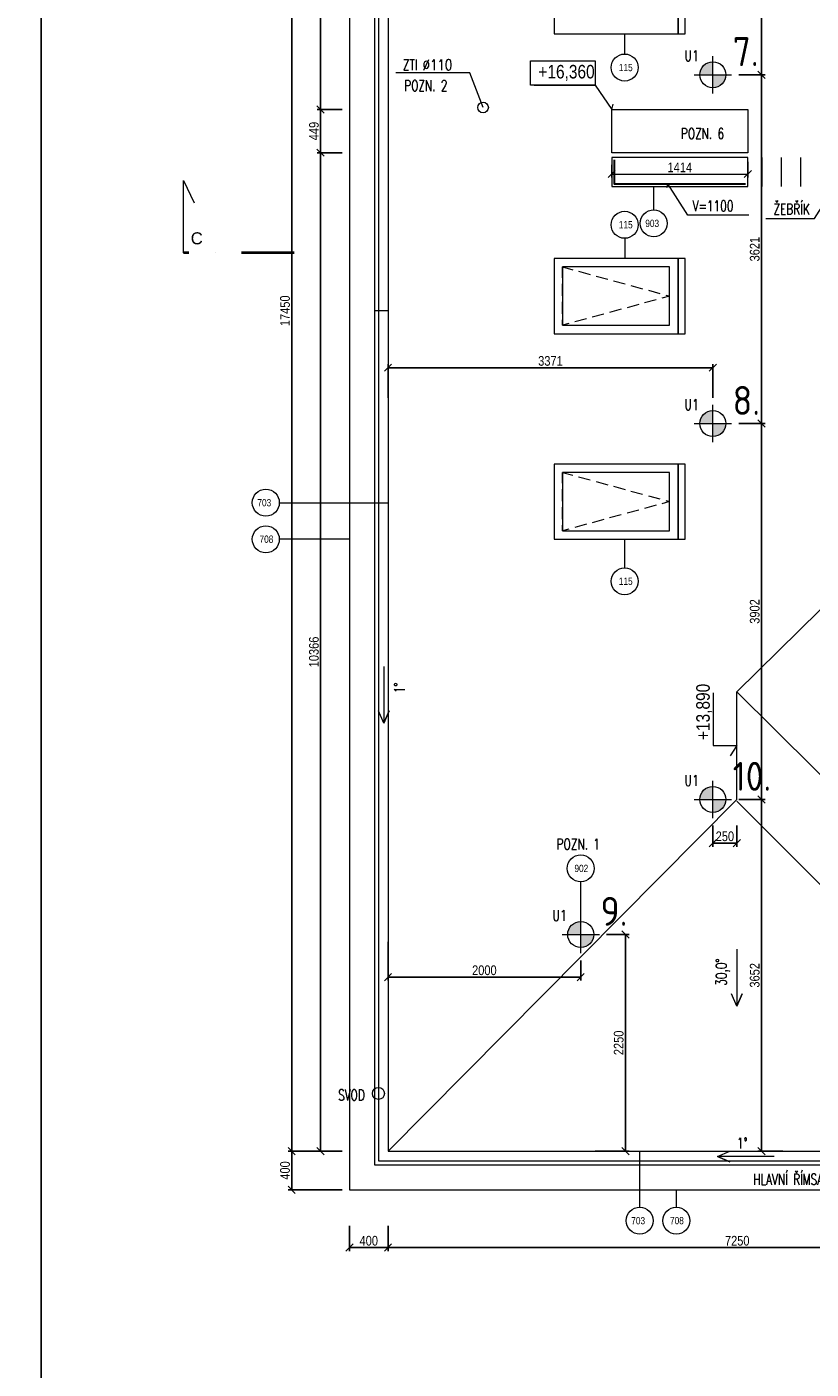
# Model space of a CAD drawing. Header units: millimetres. Extents: x -300958 to -108039, y 30118 to 292543.
# Tile 251 of 256: x -205383 to -197241, y 179657 to 193593. Entities that reach past the tile are written whole.
import ezdxf
from ezdxf.enums import TextEntityAlignment as Align

# ---------------------------------------------------------------- set-up
doc = ezdxf.new("R2010")
doc.units = ezdxf.units.MM
doc.header["$MEASUREMENT"] = 0
doc.linetypes.add('DGN Style 4', pattern=[1094.119168, 546.717885, -273.358943, 0.683397, -273.358943])
doc.linetypes.add('HIDDEN', pattern=[0.375, 0.25, -0.125])
doc.layers.get('0').update_dxf_attribs({"lineweight": 13})
doc.layers.get('Defpoints').update_dxf_attribs({"color": 3, "lineweight": 13})
for name, color, linetype, lineweight in [('dims', 7, 'Continuous', 9), ('legenda', 7, 'Continuous', 13), ('navrh', 1, 'Continuous', 9), ('popis', 7, 'Continuous', 9), ('PSV', 7, 'Continuous', 13), ('RAMECEK', 7, 'Continuous', 0), ('rez', 7, 'Continuous', 13), ('tenka', 7, 'Continuous', 13), ('TOPWET s.r.o. - kotevní body', 12, 'Continuous', 18), ('TOPWET s.r.o. - popisky', 12, 'Continuous', 18), ('výškové kóty', 7, 'Continuous', 13), ('zařizovací předměty', 7, 'Continuous', 9)]:
    doc.layers.add(name, color=color, linetype=linetype, lineweight=lineweight)
doc.styles.add('GENERATED_STYLE_8', font='arial.ttf')
doc.styles.add('ISOCPEUR', font='isocpeur.ttf')
doc.styles.add('STYLE-0', font='ARIALN.TTF')
doc.styles.add('Style-Arial', font='arial.ttf')
doc.dimstyles.new('arch', dxfattribs={"dimscale": 50, "dimtxt": 2.5, "dimasz": 2.5, "dimexe": 1.25, "dimexo": 0.9, "dimtad": 1, "dimdec": 0, "dimtxsty": 'STYLE-0', "dimblk": 'ARCHTICK', "dimcen": 2.5, "dimadec": 0, "dimazin": 0, "dimtfac": 1, "dimtdec": 0, "dimtmove": 2, "dimatfit": 3, "dimldrblk": 'ARCHTICK', "dimfxl": 0, "dimarcsym": 0})

# ---------------------------------------------------------------- blocks, each defined once
blk = doc.blocks.new('*U49')
at = {"layer": 'RAMECEK', "linetype": 'Continuous', "lineweight": 0, "flags": 128}
blk.add_lwpolyline([(-15750, -11138), (15750, -11138), (15750, 11137), (-15750, 11137)], close=True, dxfattribs=at)
blk = doc.blocks.new('*U48')
at = {"layer": 'rez', "linetype": 'DGN Style 4', "lineweight": 40}
blk.add_line((-376, 574), (-376, -574), dxfattribs=at)
at = {"layer": 'rez', "linetype": 'Continuous', "lineweight": 0, "flags": 128}
blk.add_lwpolyline([(-376, -574), (376, -574), (146, -464)], dxfattribs=at)
blk = doc.blocks.new('_ArchTick')
at = {"color": 0, "linetype": 'ByBlock', "flags": 128}
blk.add_lwpolyline([(-0.5, -0.5), (0.5, 0.5)], dxfattribs=at)
blk = doc.blocks.new('*D2290')
at = {"layer": 'Defpoints', "color": 0, "linetype": 'Continuous'}
for p in [(-202033, 199370), (-202333, 192735), (-202033, 192735)]:
    blk.add_point(p, dxfattribs=at)
at = {"layer": 'dims', "color": 0, "linetype": 'Continuous', "lineweight": -2}
for p, q in [((-202108, 199370), (-202370, 199370)), ((-202333, 199370), (-202333, 192735)), ((-202108, 192735), (-202370, 192735))]:
    blk.add_line(p, q, dxfattribs=at)
at = {"layer": 'dims', "color": 0, "linetype": 'Continuous', "lineweight": -2, "xscale": 75, "yscale": 75, "zscale": 75}
for p, rotation in [((-202333, 199370), 90), ((-202333, 192735), 270)]:
    blk.add_blockref('_ArchTick', p, dxfattribs=dict(at, rotation=rotation))
at = {"layer": 'dims', "color": 0, "linetype": 'Continuous', "insert": (-202402, 196053), "char_height": 100, "attachment_point": 5, "rotation": 90, "style": 'STYLE-0'}
blk.add_mtext('6635', dxfattribs=at)
blk = doc.blocks.new('*D2291')
at = {"layer": 'Defpoints', "color": 0, "linetype": 'Continuous'}
for p in [(-202033, 192735), (-202333, 192286), (-202033, 192286)]:
    blk.add_point(p, dxfattribs=at)
at = {"layer": 'dims', "color": 0, "linetype": 'Continuous', "lineweight": -2}
for p, q in [((-202108, 192735), (-202370, 192735)), ((-202333, 192735), (-202333, 192286)), ((-202108, 192286), (-202370, 192286))]:
    blk.add_line(p, q, dxfattribs=at)
at = {"layer": 'dims', "color": 0, "linetype": 'Continuous', "lineweight": -2, "xscale": 75, "yscale": 75, "zscale": 75}
for p, rotation in [((-202333, 192735), 90), ((-202333, 192286), 270)]:
    blk.add_blockref('_ArchTick', p, dxfattribs=dict(at, rotation=rotation))
at = {"layer": 'dims', "color": 0, "linetype": 'Continuous', "insert": (-202402, 192511), "char_height": 100, "attachment_point": 5, "rotation": 90, "style": 'STYLE-0'}
blk.add_mtext('449', dxfattribs=at)
blk = doc.blocks.new('*D2292')
at = {"layer": 'Defpoints', "color": 0, "linetype": 'Continuous'}
for p in [(-202033, 199370), (-202633, 181920), (-202033, 181920)]:
    blk.add_point(p, dxfattribs=at)
at = {"layer": 'dims', "color": 0, "linetype": 'Continuous', "lineweight": -2}
for p, q in [((-202108, 199370), (-202670, 199370)), ((-202633, 199370), (-202633, 181920)), ((-202108, 181920), (-202670, 181920))]:
    blk.add_line(p, q, dxfattribs=at)
at = {"layer": 'dims', "color": 0, "linetype": 'Continuous', "lineweight": -2, "xscale": 75, "yscale": 75, "zscale": 75}
for p, rotation in [((-202633, 199370), 90), ((-202633, 181920), 270)]:
    blk.add_blockref('_ArchTick', p, dxfattribs=dict(at, rotation=rotation))
at = {"layer": 'dims', "color": 0, "linetype": 'Continuous', "insert": (-202702, 190645), "char_height": 100, "attachment_point": 5, "rotation": 90, "style": 'STYLE-0'}
blk.add_mtext('17450', dxfattribs=at)
blk = doc.blocks.new('*D2293')
at = {"layer": 'Defpoints', "color": 0, "linetype": 'Continuous'}
for p in [(-201633, 181220), (-194383, 181220), (-194383, 180920)]:
    blk.add_point(p, dxfattribs=at)
at = {"layer": 'dims', "color": 0, "linetype": 'Continuous', "lineweight": -2}
for p, q in [((-201633, 181145), (-201633, 180882)), ((-194383, 181145), (-194383, 180882)), ((-201633, 180920), (-194383, 180920))]:
    blk.add_line(p, q, dxfattribs=at)
at = {"layer": 'dims', "color": 0, "linetype": 'Continuous', "lineweight": -2, "xscale": 75, "yscale": 75, "zscale": 75, "rotation": 180}
blk.add_blockref('_ArchTick', (-201633, 180920), dxfattribs=at)
at = {"layer": 'dims', "color": 0, "linetype": 'Continuous', "lineweight": -2, "xscale": 75, "yscale": 75, "zscale": 75}
blk.add_blockref('_ArchTick', (-194383, 180920), dxfattribs=at)
at = {"layer": 'dims', "color": 0, "linetype": 'Continuous', "insert": (-198008, 180990), "char_height": 100, "attachment_point": 5, "style": 'STYLE-0'}
blk.add_mtext('7250', dxfattribs=at)
blk = doc.blocks.new('*D2295')
at = {"layer": 'Defpoints', "color": 0, "linetype": 'Continuous'}
for p in [(-202033, 181220), (-201633, 181220), (-201633, 180920)]:
    blk.add_point(p, dxfattribs=at)
at = {"layer": 'dims', "color": 0, "linetype": 'Continuous', "lineweight": -2}
for p, q in [((-202033, 181145), (-202033, 180882)), ((-201633, 181145), (-201633, 180882)), ((-202033, 180920), (-201633, 180920))]:
    blk.add_line(p, q, dxfattribs=at)
at = {"layer": 'dims', "color": 0, "linetype": 'Continuous', "lineweight": -2, "xscale": 75, "yscale": 75, "zscale": 75, "rotation": 180}
blk.add_blockref('_ArchTick', (-202033, 180920), dxfattribs=at)
at = {"layer": 'dims', "color": 0, "linetype": 'Continuous', "lineweight": -2, "xscale": 75, "yscale": 75, "zscale": 75}
blk.add_blockref('_ArchTick', (-201633, 180920), dxfattribs=at)
at = {"layer": 'dims', "color": 0, "linetype": 'Continuous', "insert": (-201833, 180990), "char_height": 100, "attachment_point": 5, "style": 'STYLE-0'}
blk.add_mtext('400', dxfattribs=at)
blk = doc.blocks.new('*D2297')
at = {"layer": 'Defpoints', "color": 0, "linetype": 'Continuous'}
for p in [(-202033, 181920), (-202633, 181520), (-202033, 181520)]:
    blk.add_point(p, dxfattribs=at)
at = {"layer": 'dims', "color": 0, "linetype": 'Continuous', "lineweight": -2}
for p, q in [((-202108, 181920), (-202670, 181920)), ((-202633, 181920), (-202633, 181520)), ((-202108, 181520), (-202670, 181520))]:
    blk.add_line(p, q, dxfattribs=at)
at = {"layer": 'dims', "color": 0, "linetype": 'Continuous', "lineweight": -2, "xscale": 75, "yscale": 75, "zscale": 75}
for p, rotation in [((-202633, 181920), 90), ((-202633, 181520), 270)]:
    blk.add_blockref('_ArchTick', p, dxfattribs=dict(at, rotation=rotation))
at = {"layer": 'dims', "color": 0, "linetype": 'Continuous', "insert": (-202702, 181720), "char_height": 100, "attachment_point": 5, "rotation": 90, "style": 'STYLE-0'}
blk.add_mtext('400', dxfattribs=at)
blk = doc.blocks.new('*D2299')
at = {"layer": 'Defpoints', "color": 0, "linetype": 'Continuous'}
for p in [(-202033, 192286), (-202333, 181920), (-202033, 181920)]:
    blk.add_point(p, dxfattribs=at)
at = {"layer": 'dims', "color": 0, "linetype": 'Continuous', "lineweight": -2}
for p, q in [((-202108, 192286), (-202370, 192286)), ((-202333, 192286), (-202333, 181920)), ((-202108, 181920), (-202370, 181920))]:
    blk.add_line(p, q, dxfattribs=at)
at = {"layer": 'dims', "color": 0, "linetype": 'Continuous', "lineweight": -2, "xscale": 75, "yscale": 75, "zscale": 75}
for p, rotation in [((-202333, 192286), 90), ((-202333, 181920), 270)]:
    blk.add_blockref('_ArchTick', p, dxfattribs=dict(at, rotation=rotation))
at = {"layer": 'dims', "color": 0, "linetype": 'Continuous', "insert": (-202402, 187103), "char_height": 100, "attachment_point": 5, "rotation": 90, "style": 'STYLE-0'}
blk.add_mtext('10366', dxfattribs=at)
blk = doc.blocks.new('Kotevní bod')
at = {"layer": 'TOPWET s.r.o. - kotevní body'}
h = blk.add_hatch(color=256, dxfattribs=at)
h.paths.add_polyline_path([(0, 0), (0, 112.5, 0.41421356), (-112.5, 0)])
h.paths.add_polyline_path([(112.5, 0), (0, 0), (0, -112.5, 0.41421356)])
for p, q in [((0, -161.25), (0, 161.25)), ((-161.25, 0), (161.25, 0))]:
    blk.add_line(p, q, dxfattribs=at)
blk.add_circle((0, 0), 112.5, dxfattribs=at)
blk = doc.blocks.new('*D2098')
at = {"layer": 'Defpoints', "color": 0, "linetype": 'Continuous'}
for p in [(-201633, 184170), (-199633, 183976), (-201633, 183728)]:
    blk.add_point(p, dxfattribs=at)
at = {"layer": 'dims', "color": 0, "linetype": 'Continuous', "lineweight": -2}
for p, q in [((-201633, 184095), (-201633, 183691)), ((-199633, 183901), (-199633, 183691)), ((-199633, 183728), (-201633, 183728))]:
    blk.add_line(p, q, dxfattribs=at)
at = {"layer": 'dims', "color": 0, "linetype": 'Continuous', "lineweight": -2, "xscale": 75, "yscale": 75, "zscale": 75, "rotation": 180}
blk.add_blockref('_ArchTick', (-201633, 183728), dxfattribs=at)
at = {"layer": 'dims', "color": 0, "linetype": 'Continuous', "lineweight": -2, "xscale": 75, "yscale": 75, "zscale": 75}
blk.add_blockref('_ArchTick', (-199633, 183728), dxfattribs=at)
at = {"layer": 'dims', "color": 0, "linetype": 'Continuous', "insert": (-200633, 183798), "char_height": 100, "attachment_point": 5, "style": 'STYLE-0'}
blk.add_mtext('2000', dxfattribs=at)
blk = doc.blocks.new('*D2099')
at = {"layer": 'Defpoints', "color": 0, "linetype": 'Continuous'}
for p in [(-199439, 184170), (-199558, 181920), (-199168, 181920)]:
    blk.add_point(p, dxfattribs=at)
at = {"layer": 'dims', "color": 0, "linetype": 'Continuous', "lineweight": -2}
for p, q in [((-199364, 184170), (-199131, 184170)), ((-199168, 184170), (-199168, 181920)), ((-199483, 181920), (-199131, 181920))]:
    blk.add_line(p, q, dxfattribs=at)
at = {"layer": 'dims', "color": 0, "linetype": 'Continuous', "lineweight": -2, "xscale": 75, "yscale": 75, "zscale": 75}
for p, rotation in [((-199168, 184170), 90), ((-199168, 181920), 270)]:
    blk.add_blockref('_ArchTick', p, dxfattribs=dict(at, rotation=rotation))
at = {"layer": 'dims', "color": 0, "linetype": 'Continuous', "insert": (-199238, 183045), "char_height": 100, "attachment_point": 5, "rotation": 90, "style": 'STYLE-0'}
blk.add_mtext('2250', dxfattribs=at)
blk = doc.blocks.new('*D2101')
at = {"layer": 'Defpoints', "color": 0, "linetype": 'Continuous'}
for p in [(-198068, 185572), (-197756, 181920), (-197458, 181920)]:
    blk.add_point(p, dxfattribs=at)
at = {"layer": 'dims', "color": 0, "linetype": 'Continuous', "lineweight": -2}
for p, q in [((-197993, 185572), (-197718, 185572)), ((-197756, 185572), (-197756, 181920)), ((-197533, 181920), (-197793, 181920))]:
    blk.add_line(p, q, dxfattribs=at)
at = {"layer": 'dims', "color": 0, "linetype": 'Continuous', "lineweight": -2, "xscale": 75, "yscale": 75, "zscale": 75}
for p, rotation in [((-197756, 185572), 90), ((-197756, 181920), 270)]:
    blk.add_blockref('_ArchTick', p, dxfattribs=dict(at, rotation=rotation))
at = {"layer": 'dims', "color": 0, "linetype": 'Continuous', "insert": (-197826, 183746), "char_height": 100, "attachment_point": 5, "rotation": 90, "style": 'STYLE-0'}
blk.add_mtext('3652', dxfattribs=at)
blk = doc.blocks.new('*D2102')
at = {"layer": 'Defpoints', "color": 0, "linetype": 'Continuous'}
for p in [(-198068, 189474), (-197756, 189474), (-198068, 185572)]:
    blk.add_point(p, dxfattribs=at)
at = {"layer": 'dims', "color": 0, "linetype": 'Continuous', "lineweight": -2}
for p, q in [((-197993, 189474), (-197718, 189474)), ((-197756, 185572), (-197756, 189474)), ((-197993, 185572), (-197718, 185572))]:
    blk.add_line(p, q, dxfattribs=at)
at = {"layer": 'dims', "color": 0, "linetype": 'Continuous', "lineweight": -2, "xscale": 75, "yscale": 75, "zscale": 75}
for p, rotation in [((-197756, 189474), 90), ((-197756, 185572), 270)]:
    blk.add_blockref('_ArchTick', p, dxfattribs=dict(at, rotation=rotation))
at = {"layer": 'dims', "color": 0, "linetype": 'Continuous', "insert": (-197826, 187523), "char_height": 100, "attachment_point": 5, "rotation": 90, "style": 'STYLE-0'}
blk.add_mtext('3902', dxfattribs=at)
blk = doc.blocks.new('*D2103')
at = {"layer": 'Defpoints', "color": 0, "linetype": 'Continuous'}
for p in [(-198068, 193095), (-197756, 193095), (-198068, 189474)]:
    blk.add_point(p, dxfattribs=at)
at = {"layer": 'dims', "color": 0, "linetype": 'Continuous', "lineweight": -2}
for p, q in [((-197993, 193095), (-197718, 193095)), ((-197756, 189474), (-197756, 193095)), ((-197993, 189474), (-197718, 189474))]:
    blk.add_line(p, q, dxfattribs=at)
at = {"layer": 'dims', "color": 0, "linetype": 'Continuous', "lineweight": -2, "xscale": 75, "yscale": 75, "zscale": 75}
for p, rotation in [((-197756, 193095), 90), ((-197756, 189474), 270)]:
    blk.add_blockref('_ArchTick', p, dxfattribs=dict(at, rotation=rotation))
at = {"layer": 'dims', "color": 0, "linetype": 'Continuous', "insert": (-197826, 191285), "char_height": 100, "attachment_point": 5, "rotation": 90, "style": 'STYLE-0'}
blk.add_mtext('3621', dxfattribs=at)
blk = doc.blocks.new('*D2104')
at = {"layer": 'Defpoints', "color": 0, "linetype": 'Continuous'}
for p in [(-198068, 195745), (-197756, 195745), (-198068, 193095)]:
    blk.add_point(p, dxfattribs=at)
at = {"layer": 'dims', "color": 0, "linetype": 'Continuous', "lineweight": -2}
for p, q in [((-197993, 195745), (-197718, 195745)), ((-197756, 193095), (-197756, 195745)), ((-197993, 193095), (-197718, 193095))]:
    blk.add_line(p, q, dxfattribs=at)
at = {"layer": 'dims', "color": 0, "linetype": 'Continuous', "lineweight": -2, "xscale": 75, "yscale": 75, "zscale": 75}
for p, rotation in [((-197756, 195745), 90), ((-197756, 193095), 270)]:
    blk.add_blockref('_ArchTick', p, dxfattribs=dict(at, rotation=rotation))
at = {"layer": 'dims', "color": 0, "linetype": 'Continuous', "insert": (-197826, 194420), "char_height": 100, "attachment_point": 5, "rotation": 90, "style": 'STYLE-0'}
blk.add_mtext('2650', dxfattribs=at)
blk = doc.blocks.new('*D2105')
at = {"layer": 'Defpoints', "color": 0, "linetype": 'Continuous'}
for p in [(-201633, 190054), (-201633, 189667), (-198261, 189667)]:
    blk.add_point(p, dxfattribs=at)
at = {"layer": 'dims', "color": 0, "linetype": 'Continuous', "lineweight": -2}
for p, q in [((-201633, 189742), (-201633, 190092)), ((-198261, 189742), (-198261, 190092)), ((-198261, 190054), (-201633, 190054))]:
    blk.add_line(p, q, dxfattribs=at)
at = {"layer": 'dims', "color": 0, "linetype": 'Continuous', "lineweight": -2, "xscale": 75, "yscale": 75, "zscale": 75, "rotation": 180}
blk.add_blockref('_ArchTick', (-201633, 190054), dxfattribs=at)
at = {"layer": 'dims', "color": 0, "linetype": 'Continuous', "lineweight": -2, "xscale": 75, "yscale": 75, "zscale": 75}
blk.add_blockref('_ArchTick', (-198261, 190054), dxfattribs=at)
at = {"layer": 'dims', "color": 0, "linetype": 'Continuous', "insert": (-199947, 190124), "char_height": 100, "attachment_point": 5, "style": 'STYLE-0'}
blk.add_mtext('3371', dxfattribs=at)
blk = doc.blocks.new('*D2113')
at = {"layer": 'Defpoints', "color": 0, "linetype": 'Continuous'}
for p in [(-198261, 185378), (-198011, 185378), (-198011, 185119)]:
    blk.add_point(p, dxfattribs=at)
at = {"layer": 'dims', "color": 0, "linetype": 'Continuous', "lineweight": -2}
for p, q in [((-198261, 185303), (-198261, 185081)), ((-198011, 185303), (-198011, 185081)), ((-198261, 185119), (-198011, 185119))]:
    blk.add_line(p, q, dxfattribs=at)
at = {"layer": 'dims', "color": 0, "linetype": 'Continuous', "lineweight": -2, "xscale": 75, "yscale": 75, "zscale": 75, "rotation": 180}
blk.add_blockref('_ArchTick', (-198261, 185119), dxfattribs=at)
at = {"layer": 'dims', "color": 0, "linetype": 'Continuous', "lineweight": -2, "xscale": 75, "yscale": 75, "zscale": 75}
blk.add_blockref('_ArchTick', (-198011, 185119), dxfattribs=at)
at = {"layer": 'dims', "color": 0, "linetype": 'Continuous', "insert": (-198136, 185189), "char_height": 100, "attachment_point": 5, "style": 'STYLE-0'}
blk.add_mtext('250', dxfattribs=at)
blk = doc.blocks.new('*D2120')
at = {"layer": 'Defpoints', "color": 0, "linetype": 'Continuous'}
for p in [(-199311, 192236), (-197897, 192266), (-197897, 192065)]:
    blk.add_point(p, dxfattribs=at)
at = {"layer": 'tenka', "color": 0, "linetype": 'ByBlock', "lineweight": -2}
for p, q in [((-197897, 192191), (-197897, 192028)), ((-199311, 192161), (-199311, 192028))]:
    blk.add_line(p, q, dxfattribs=at)
at = {"layer": 'tenka', "linetype": 'ByBlock', "lineweight": 0}
blk.add_line((-199311, 192065), (-197897, 192065), dxfattribs=at)
at = {"layer": 'tenka', "linetype": 'Continuous', "lineweight": 0, "xscale": 75, "yscale": 75, "zscale": 75, "rotation": 180}
blk.add_blockref('_ArchTick', (-199311, 192065), dxfattribs=at)
at = {"layer": 'tenka', "linetype": 'Continuous', "lineweight": 0, "xscale": 75, "yscale": 75, "zscale": 75}
blk.add_blockref('_ArchTick', (-197897, 192065), dxfattribs=at)
at = {"layer": 'tenka', "color": 0, "linetype": 'Continuous', "insert": (-198604, 192134), "char_height": 100, "attachment_point": 5, "style": 'STYLE-0'}
blk.add_mtext('1414', dxfattribs=at)

msp = doc.modelspace()

# ---------------------------------------------------------------- linework, layer by layer
at = {"layer": 'navrh', "linetype": 'Continuous', "lineweight": 30, "flags": 128}
msp.add_lwpolyline([(-199285.8, 192211.5), (-199285.8, 191961.5), (-197921.8, 191961.5)], dxfattribs=at)
at = {"layer": 'navrh', "linetype": 'HIDDEN', "lineweight": 9, "ltscale": 500, "flags": 128}
for points in [[(-199820.5, 190494.4), (-198709.6, 190494.4), (-198709.6, 191100.4), (-199820.5, 191100.4), (-198709.6, 190797.4), (-199820.5, 190494.4), (-199820.5, 191100.4)], [(-199820.5, 188361.1), (-198709.6, 188361.1), (-198709.6, 188967.1), (-199820.5, 188967.1), (-198709.6, 188664.1), (-199820.5, 188361.1), (-199820.5, 188967.1)]]:
    msp.add_lwpolyline(points, dxfattribs=at)
at = {"layer": 'PSV', "linetype": 'Continuous', "lineweight": 0}
for p, q in [((-199176.3, 193310.3), (-199176.3, 193520.6)), ((-198874.7, 191692.7), (-198874.7, 191936.5)), ((-199176.3, 191397.7), (-199176.3, 191187.4)), ((-202761.6, 188651.9), (-201632.6, 188651.9)), ((-202032.6, 188273.1), (-202761.6, 188273.1)), ((-199176.3, 187976.9), (-199176.3, 188274.1)), ((-199632.6, 184363.5), (-199632.6, 184716.1)), ((-199019.1, 181339.1), (-199019.1, 181920)), ((-198640.3, 181520), (-198640.3, 181339.1))]:
    msp.add_line(p, q, dxfattribs=at)
for centre in [(-199176.3, 193170.3), (-199176.3, 191537.7), (-198874.7, 191552.7), (-202901.7, 188652.8), (-202901.7, 188273.1), (-199176.3, 187836.8), (-199632.6, 184856.2), (-199020, 181199), (-198640.3, 181199)]:
    msp.add_circle(centre, 140.1, dxfattribs=at)
at = {"layer": 'tenka', "linetype": 'Continuous'}
for p, q in [((-197748.7, 191936.5), (-197748.7, 192236.5)), ((-197548.7, 191936.5), (-197548.7, 192236.5)), ((-197348.7, 191936.5), (-197348.7, 192236.5)), ((-198011.1, 186689.3), (-193354.1, 191287.4)), ((-201632.6, 190645), (-201772.6, 190645))]:
    msp.add_line(p, q, dxfattribs=at)
at = {"layer": 'tenka', "linetype": 'Continuous', "flags": 128}
for points in [[(-185182.6, 199770), (-202032.6, 199770), (-202032.6, 181520), (-193982.6, 181520), (-193982.6, 182690), (-185282.6, 182690)], [(-185032.6, 199510), (-201772.6, 199510), (-201772.6, 181780), (-194242.6, 181780), (-194242.6, 182950), (-185132.6, 182950)], [(-185032.6, 199470), (-201732.6, 199470), (-201732.6, 181820), (-194282.6, 181820), (-194282.6, 182990), (-185132.6, 182990)], [(-185032.6, 199370), (-201632.6, 199370), (-201632.6, 181920), (-194382.6, 181920), (-194382.6, 183090), (-185132.6, 183090)], [(-197896.8, 191936.5), (-197896.8, 192236.5), (-199310.8, 192236.5), (-199310.8, 191936.5), (-197896.8, 191936.5)]]:
    msp.add_lwpolyline(points, dxfattribs=at)
for points in [[(-199907.5, 193520.6), (-198622.6, 193520.6), (-198622.6, 194300.6), (-199907.5, 194300.6)], [(-198622.6, 193520.6), (-198548.3, 193520.6), (-198548.3, 194300.6), (-198622.6, 194300.6)], [(-199907.5, 190407.4), (-198622.6, 190407.4), (-198622.6, 191187.4), (-199907.5, 191187.4)], [(-199820.5, 190494.4), (-198709.6, 190494.4), (-198709.6, 191100.4), (-199820.5, 191100.4)], [(-198622.6, 190407.4), (-198548.3, 190407.4), (-198548.3, 191187.4), (-198622.6, 191187.4)], [(-199907.5, 188274.1), (-198622.6, 188274.1), (-198622.6, 189054.1), (-199907.5, 189054.1)], [(-199820.5, 188361.1), (-198709.6, 188361.1), (-198709.6, 188967.1), (-199820.5, 188967.1)], [(-198622.6, 188274.1), (-198548.3, 188274.1), (-198548.3, 189054.1), (-198622.6, 189054.1)]]:
    msp.add_lwpolyline(points, close=True, dxfattribs=at)
at = {"layer": 'tenka', "linetype": 'Continuous', "lineweight": 0}
msp.add_lwpolyline([(-199310.8, 192735.2), (-197896.8, 192735.2), (-197896.8, 192286.5), (-199310.8, 192286.5)], close=True, dxfattribs=at)
at = {"layer": 'tenka', "linetype": 'Continuous', "lineweight": 0, "flags": 128}
for points in [[(-201677.3, 186953.6), (-201677.3, 186363.6), (-201622.2, 186492.6), (-201677.3, 186363.6), (-201732.4, 186492.6)], [(-198011.1, 184015.9), (-198011.1, 183425.9), (-197956, 183554.8), (-198011.1, 183425.9), (-198066.2, 183554.8)], [(-197624.4, 181866.6), (-198214.4, 181866.6), (-198085.5, 181811.5), (-198214.4, 181866.6), (-198085.5, 181921.7)]]:
    msp.add_lwpolyline(points, dxfattribs=at)
at = {"layer": 'tenka', "linetype": 'Continuous'}
for points in [[(-201632.6, 181920), (-198011.1, 185572), (-198011.1, 186689.3), (-194382.6, 183090)], [(-194382.6, 181920), (-198011.1, 185555.2)]]:
    msp.add_lwpolyline(points, dxfattribs=at)
for centre, radius in [((-200646.7, 192755.1), 55), ((-201732.6, 182520), 62.5)]:
    msp.add_circle(centre, radius, dxfattribs=at)
at = {"layer": 'výškové kóty', "linetype": 'Continuous', "lineweight": 0, "flags": 128}
msp.add_lwpolyline([(-200152.9, 193238.2), (-199482.2, 193238.2), (-199482.2, 192988.6), (-200152.9, 192988.6)], close=True, dxfattribs=at)
for points in [[(-200116.5, 192988.6), (-199482.2, 192988.6), (-199310.8, 192735.2), (-199296.2, 192788.3)], [(-197887.9, 191636.3), (-198522.2, 191636.3), (-198728.9, 191961.5), (-198742.3, 191921.5)], [(-197710.4, 191603.5), (-197205.3, 191603.5), (-196998.7, 191928.6), (-196985.2, 191888.7)]]:
    msp.add_lwpolyline(points, dxfattribs=at)
at = {"layer": 'výškové kóty', "linetype": 'Continuous', "flags": 128}
msp.add_lwpolyline([(-198256.6, 186679.3), (-198256.6, 186130.6), (-198011.1, 186130.6), (-198081.6, 186024.2)], dxfattribs=at)
at = {"layer": 'zařizovací předměty', "linetype": 'Continuous', "flags": 128}
msp.add_lwpolyline([(-200646.7, 192755.1), (-200785, 193116.8), (-201552.5, 193116.8)], dxfattribs=at)

# ---------------------------------------------------------------- block references
at = {"layer": 'RAMECEK', "linetype": 'Continuous', "lineweight": 0}
for p in [(-220982.6, 190645), (-189482.6, 190645)]:
    msp.add_blockref('*U49', p, dxfattribs=at)
at = {"layer": 'rez', "linetype": 'DGN Style 4', "lineweight": 40, "xscale": -1, "rotation": 270}
msp.add_blockref('*U48', (-203181.5, 191621.1), dxfattribs=at)
at = {"layer": 'TOPWET s.r.o. - kotevní body', "xscale": 1.200000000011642, "yscale": 1.200000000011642, "zscale": 1.2}
for p in [(-198261.1, 193095.4), (-198261.1, 189473.9), (-198261.1, 185572), (-199632.6, 184170)]:
    msp.add_blockref('Kotevní bod', p, dxfattribs=at)

# ---------------------------------------------------------------- texts
at = {"layer": 'legenda', "linetype": 'Continuous', "lineweight": 0, "char_height": 112, "line_spacing_factor": 0.765173, "style": 'Style-Arial'}
for s, insert, attachment_point, rotation in [('{\\Fromans|c0;\\W0.71429;POZN. \\Fromans|c238;2}', (-201465.5, 192982.6), 4, 0.00116), ('{\\Fromans|c0;\\W0.71429;POZN. \\Fromans|c238;6}', (-198593.2, 192484.7), 4, 0.00116), ('{\\Fromans|c238;\\W0.71429;V=1100}', (-198472.6, 191733.8), 4, 0.00116), ('{\\Fromans|c238;\\W0.71429;ŽEBŘÍK}', (-197255, 191700.9), 6, 359.99884), ('{\\Fromans|c0;\\W0.71429;POZN. \\Fromans|c238;1}', (-199882.9, 185107.5), 4, 0.00116)]:
    msp.add_mtext(s, dxfattribs=dict(at, insert=insert, attachment_point=attachment_point, rotation=rotation))
at = {"layer": 'popis', "linetype": 'Continuous', "char_height": 112, "attachment_point": 4, "line_spacing_factor": 0.765173, "style": 'Style-Arial'}
for s, insert, rotation in [('{\\Fromans|c238;\\W0.71429;1°}', (-201513.9, 186675.4), 90.00116), ('{\\Fromans|c238;\\W0.71429;30,0°}', (-198156.8, 183638.8), 90.00116), ('{\\Fromans|c238;\\W0.71429;SVOD}', (-202151.7, 182503.1), 0.00116), ('{\\Fromans|c238;\\W0.71429;1°}', (-198010.4, 182003.8), 0.00116), ('{\\Fromans|c238;\\W0.71429;HLAVNÍ ŘÍMSA S NADOKAPNÍM ŽLABEM}', (-197842.9, 181628.5), 0.00116)]:
    msp.add_mtext(s, dxfattribs=dict(at, insert=insert, rotation=rotation))
at = {"layer": 'PSV', "linetype": 'Continuous', "lineweight": 0, "style": 'STYLE-0'}
for s, p in [('115', (-199165.5, 193170.3)), ('115', (-199165.5, 191538.7)), ('903', (-198890.6, 191552.7)), ('703', (-202917.6, 188652.8)), ('708', (-202895.4, 188274.1)), ('115', (-199165.5, 187836.8)), ('902', (-199626.3, 184856.2)), ('703', (-199035.9, 181199)), ('708', (-198634, 181200))]:
    msp.add_text(s, height=75, dxfattribs=at).set_placement(p, align=Align.MIDDLE_CENTER)
at = {"layer": 'rez', "linetype": 'Continuous', "lineweight": 0, "insert": (-203681.6, 191333), "char_height": 125, "width": 399.92, "attachment_point": 7, "style": 'GENERATED_STYLE_8'}
msp.add_mtext('C', dxfattribs=at)
at = {"layer": 'TOPWET s.r.o. - popisky', "style": 'ISOCPEUR', "width": 0.9}
for s, p in [('7.', (-198055.6, 193185.6)), ('8.', (-198055.6, 189564.2)), ('10.', (-198055.6, 185662.2)), ('9.', (-199427, 184260.2))]:
    msp.add_text(s, height=300, dxfattribs=at).set_placement(p)
at = {"layer": 'výškové kóty', "linetype": 'Continuous', "lineweight": 0, "insert": (-200072.3, 193197.3), "char_height": 140, "width": 1046.843, "attachment_point": 1, "style": 'STYLE-0'}
msp.add_mtext('+16,360', dxfattribs=at)
at = {"layer": 'výškové kóty', "linetype": 'Continuous', "lineweight": 0, "insert": (-198433.4, 186188.4), "char_height": 140, "width": 1046.843, "attachment_point": 1, "rotation": 90, "style": 'STYLE-0'}
msp.add_mtext('+13,890', dxfattribs=at)
at = {"layer": 'zařizovací předměty', "linetype": 'Continuous', "char_height": 112, "attachment_point": 4, "rotation": 359.99884, "line_spacing_factor": 0.765173, "style": 'Style-Arial'}
for s, insert in [('{\\Fromans|c238;\\W0.71429;U\\W0.8;1}', (-198555, 193292.4)), ('{\\Fromans|c238;\\W0.71429;ZTI \\W0.8;%%C110}', (-201479.4, 193198.9)), ('{\\Fromans|c238;\\W0.71429;U\\W0.8;1}', (-198555, 189671)), ('{\\Fromans|c238;\\W0.71429;U\\W0.8;1}', (-198555, 185769)), ('{\\Fromans|c238;\\W0.71429;U\\W0.8;1}', (-199926.5, 184367))]:
    msp.add_mtext(s, dxfattribs=dict(at, insert=insert))

# ---------------------------------------------------------------- dimensions: what is measured, and where the dimension line sits
at = {"layer": 'dims', "linetype": 'Continuous'}
for base, p1, p2, angle, picture, middle in [((-202632.6, 181920), (-202032.6, 199370), (-202032.6, 181920), 270, '*D2292', (-202702.4, 190645)), ((-202332.6, 192735.2), (-202032.6, 199370), (-202032.6, 192735.2), 270, '*D2290', (-202402.4, 196052.6)), ((-197756, 195745), (-198067.6, 193095.4), (-198067.6, 195745), 90, '*D2104', (-197825.8, 194420.2)), ((-197755.9923, 193095.4008), (-198067.6292, 189473.9384), (-198067.6292, 193095.4008), 90, '*D2103', (-197825.7996, 191284.6696)), ((-202332.6, 192286.5), (-202032.6, 192735.2), (-202032.6, 192286.5), 270, '*D2291', (-202402.4, 192510.8)), ((-202332.5916, 181919.9893), (-202032.5916, 192286.4635), (-202032.5916, 181919.9893), 270, '*D2299', (-202402.3989, 187103.2264)), ((-197756, 189473.9), (-198067.6, 185572), (-198067.6, 189473.9), 90, '*D2102', (-197825.8, 187523)), ((-197756, 181920), (-198067.6, 185572), (-197457.7, 181920), 90, '*D2101', (-197825.8, 183746)), ((-199168.4, 181920), (-199439.1, 184170), (-199558.1, 181920), 90, '*D2099', (-199238.2, 183045)), ((-202632.6, 181520), (-202032.6, 181920), (-202032.6, 181520), 270, '*D2297', (-202702.4, 181720))]:
    dim = msp.add_linear_dim(base=base, p1=p1, p2=p2, angle=angle, dimstyle='arch', override={"dimtxt": 2, "dimasz": 1.5, "dimexe": 0.75, "dimexo": 1.5, "dimgap": 0.375, "dimcen": 0.05}, dxfattribs=at)
    dim.commit()
    dim.dimension.update_dxf_attribs({"geometry": picture, "text_midpoint": middle})
for base, p1, p2, picture, middle in [((-201632.5916, 190054.431), (-198261.1292, 189667.4384), (-201632.5916, 189667.4384), '*D2105', (-199946.8604, 190124.2383)), ((-198011.1, 185118.8), (-198261.1, 185378.5), (-198011.1, 185378.5), '*D2113', (-198136.1, 185188.6)), ((-201632.6, 183728.4), (-199632.6, 183976.5), (-201632.6, 184170), '*D2098', (-200632.6, 183798.2)), ((-201632.6, 180920), (-202032.6, 181220), (-201632.6, 181220), '*D2295', (-201832.6, 180989.8)), ((-194382.6, 180920), (-201632.6, 181220), (-194382.6, 181220), '*D2293', (-198007.6, 180989.8))]:
    dim = msp.add_linear_dim(base=base, p1=p1, p2=p2, dimstyle='arch', override={"dimtxt": 2, "dimasz": 1.5, "dimexe": 0.75, "dimexo": 1.5, "dimgap": 0.375, "dimcen": 0.05}, dxfattribs=at)
    dim.commit()
    dim.dimension.update_dxf_attribs({"geometry": picture, "text_midpoint": middle})
at = {"layer": 'tenka', "linetype": 'Continuous'}
dim = msp.add_linear_dim(base=(-197896.8, 192065.4), p1=(-199310.8, 192236.5), p2=(-197896.8, 192265.7), dimstyle='arch', override={"dimtxt": 2, "dimasz": 1.5, "dimexe": 0.75, "dimexo": 1.5, "dimgap": 0.375, "dimcen": 0.05, "dimclrd": 256, "dimlwd": 0, "dimarcsym": 1}, dxfattribs=at)
dim.commit()
dim.dimension.update_dxf_attribs({"geometry": '*D2120', "text_midpoint": (-198603.8, 192134.3)})

doc.saveas('drawing.dxf')
